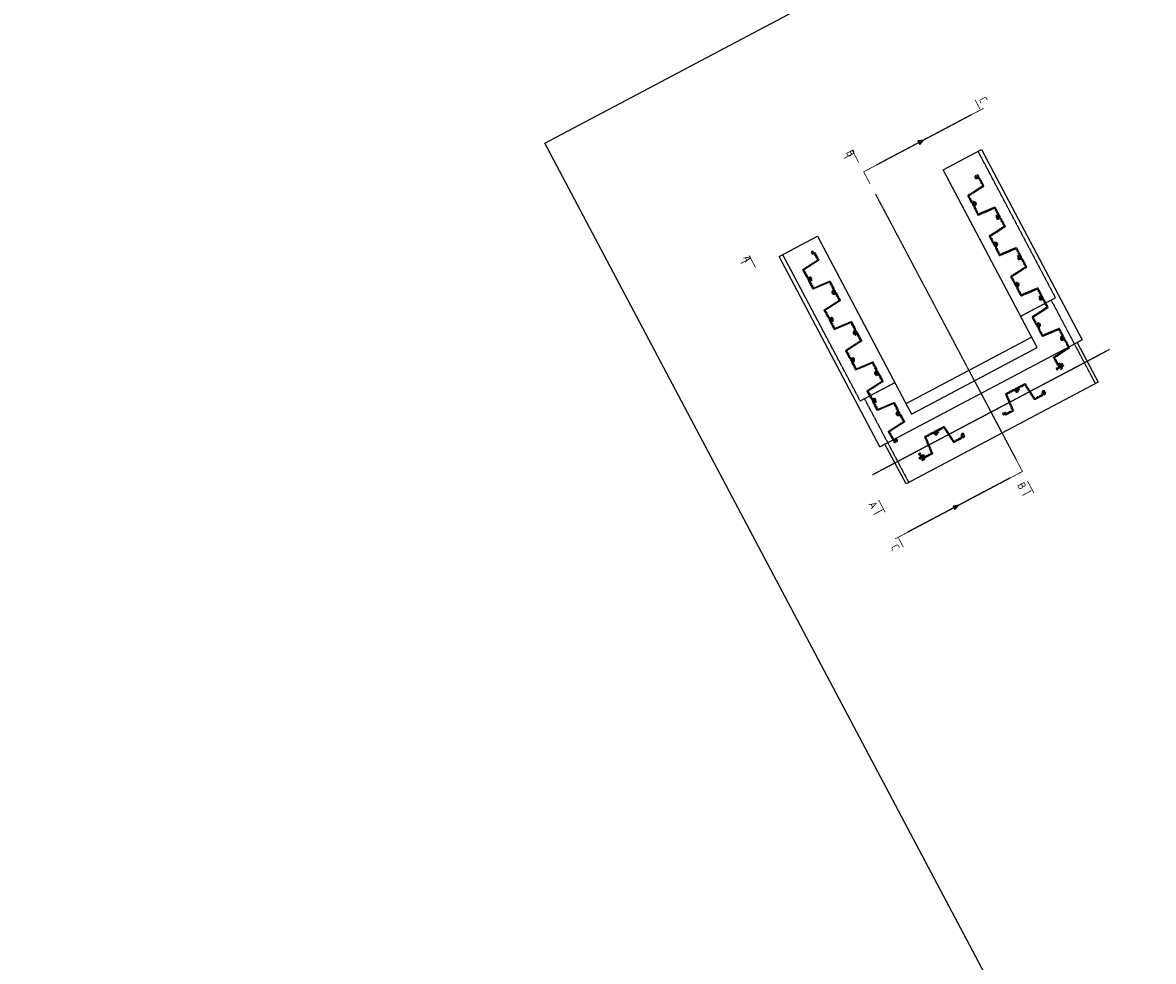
# Model space of a CAD drawing. Header units: millimetres. Extents: x -719417711 to 8331457056, y 1358857702 to 5726797456.
# Tile 56 of 71: x 7530333525 to 7530347854, y 5726647628 to 5726659532. Entities that reach past the tile are written whole.
import ezdxf

# ---------------------------------------------------------------- set-up
doc = ezdxf.new("R2010")
doc.units = ezdxf.units.MM
for name, pattern in [('mp3', [6.25, 4.75, -1.5]), ('mp3a', [3.125, 2.25, -0.875]), ('mp7a', [6.875, 4.75, -0.875, 0.375, -0.875])]:
    doc.linetypes.add(name, pattern=pattern)
for name, color, linetype in [('0 wymiar', 32, 'Continuous'), ('1 cienka', 4, 'Continuous'), ('2 osie 05', 4, 'mp7a'), ('3 przerywana 02', 6, 'mp3'), ('3 przerywana 05', 6, 'mp3a'), ('4 średnia', 3, 'Continuous'), ('9 kreskowanie', 8, 'Continuous')]:
    doc.layers.add(name, color=color, linetype=linetype)
doc.layers.add('6 pomoc 01', color=1, linetype='Continuous', plot=False)
doc.layers.add('7 view', color=1, linetype='Continuous', plot=False)
doc.styles.add('M 1_100', font='geniso.shx', dxfattribs={"height": 250})
doc.styles.add('Sr 1_100', font='geniso.shx', dxfattribs={"height": 500})

# ---------------------------------------------------------------- blocks, each defined once
blk = doc.blocks.new('OG-3.4')
at = {"layer": '4 średnia', "insert": (-1913.05, 762.314), "char_height": 250, "attachment_point": 1, "style": 'M 1_100'}
blk.add_mtext_dynamic_manual_height_columns('\\pi1452.3;{\\LOG-3.4 \\P\\pi796.13;}(107,20 m n.p.m.)', width=3854.57291, gutter_width=1250, heights=[0], dxfattribs=at)
blk = doc.blocks.new('OG-3.5b')
at = {"layer": '4 średnia', "insert": (-1913.05, 762.314), "char_height": 250, "attachment_point": 1, "style": 'M 1_100'}
blk.add_mtext_dynamic_manual_height_columns('\\pi1372.8;{\\LOG-3.5b \\P\\pi796.13;}(107,00 m n.p.m.)', width=3854.57291, gutter_width=1250, heights=[0], dxfattribs=at)
blk = doc.blocks.new('OG-3.5a')
at = {"layer": '4 średnia', "insert": (-1913.05, 762.314), "char_height": 250, "attachment_point": 1, "style": 'M 1_100'}
blk.add_mtext_dynamic_manual_height_columns('\\pi1372.8;{\\LOG-3.5a \\P\\pi796.13;}(107,30 m n.p.m.)', width=3854.57291, gutter_width=1250, heights=[0], dxfattribs=at)
blk = doc.blocks.new('A$C67C76F72')
at = {"linetype": 'ByBlock'}
blk.add_lwpolyline([(7, -57), (15, -57, 0.955033), (16, -48), (12, -48, -0.326454), (11, -46), (11, -5, -0.394812), (12, -4), (26, -4, -0.302776), (27, -4), (26, -12, 0.134248), (26, -13, 0.201466), (26, -13, 0.112644), (26, -13, -0.000989), (27, -13), (33, -12, 0.229368), (34, -12), (34, 0), (34, 12, 0.229368), (33, 12), (27, 13, -0.000989), (26, 13, 0.112644), (26, 13, 0.201466), (26, 13, 0.134248), (26, 11), (27, 4, -0.302776), (26, 3), (12, 3, -0.394812), (11, 5), (14, 36), (14, 39, 0.414214), (12, 40), (1, 40, 0.414214), (1, 39), (1, 34, 0.223033), (1, 33, 0.175013), (3, 33, -0.100944), (7, 34, -0.381837), (8, 33, -0.027955), (8, 32, -0.05302), (6, 21), (-17, 21, -0.348414), (-17, 22), (-18, 33, -0.376704), (-18, 34, -0.073947), (-17, 34, -0.038016), (-14, 33, 0.131421), (-12, 33, 0.377231), (-12, 34), (-12, 39, 0.302776), (-12, 40), (-23, 40, 0.166667), (-24, 39), (-24, 37), (-22, 21, -0.256842), (-23, 17, 0.099871), (-27, 10), (-27, 8, 0.35843), (-25, 6), (-18, 6, 0.297635), (-17, 8, -0.264227), (-14, 13, -0.276596), (-4, 13, -0.26364), (0, 6), (0, -6, -0.217098), (-5, -14, -0.256723), (-11, -14, -0.081018), (-15, -11, -0.205831), (-17, -8, 0.382065), (-19, -6), (-25, -6, 0.487204), (-26, -12, 0.376288), (-3, -23, -0.190051), (0, -23, -0.325184), (2, -25), (2, -46, -0.326454), (1, -48), (-3, -48, 0.955033), (-2, -57), (6, -57)], format="xyb", dxfattribs=at)
blk = doc.blocks.new('A$C4C506A5B')
at = {"elevation": 0}
for points in [[(-2702, 1232, -0.33472), (-2677, 1252), (-2671, 1252, -0.413817), (-2669, 1250), (-2669, 1249, 0.414214), (-2667, 1247), (-2659, 1247, 0.414214), (-2657, 1249), (-2657, 1250, -0.413817), (-2655, 1252), (-2629, 1252, -0.413817), (-2627, 1250), (-2627, 1249, 0.414214), (-2625, 1247), (-2617, 1247, 0.414214), (-2615, 1249), (-2615, 1250, -0.413817), (-2613, 1252), (-2589, 1252, -0.388899), (-2585, 1248), (-2566, 1027, 0.388899), (-2562, 1023), (-2456, 1023, 0.414214), (-2452, 1027), (-2452, 1034), (-2452, 1041, -0.414214), (-2450, 1043), (-2438, 1043, -0.414214), (-2437, 1042), (-2437, 1042), (-2437, 1039, 0.255924), (-2436, 1038, 0.292221), (-2427, 1038, 0.255924), (-2426, 1039), (-2426, 1058, 0.255924), (-2427, 1059, 0.292221), (-2436, 1059, 0.255924), (-2437, 1058), (-2437, 1055), (-2437, 1055, -0.414214), (-2438, 1054), (-2450, 1054, -0.414214), (-2452, 1056), (-2452, 1059, 0.414214), (-2454, 1061), (-2461, 1061, 0.414214), (-2463, 1059), (-2463, 1054), (-2463, 1036, -0.414214), (-2465, 1034), (-2482, 1034, -0.414214), (-2484, 1036), (-2484, 1037, 0.414214), (-2486, 1039), (-2494, 1039, 0.414214), (-2496, 1037), (-2496, 1036, -0.414214), (-2498, 1034), (-2513, 1034, -0.414214), (-2515, 1036), (-2515, 1037, 0.414214), (-2517, 1039), (-2525, 1039, 0.414214), (-2527, 1037), (-2527, 1036, -0.414214), (-2529, 1034), (-2552, 1034, -0.388899), (-2556, 1038), (-2575, 1259, 0.388899), (-2579, 1263), (-2677, 1263, 0.173916), (-2701, 1254, -0.453396), (-2705, 1254, 0.658512), (-2741, 1248, 0.483077), (-2738, 1244), (-2732, 1244, 0.338563), (-2730, 1246, -0.875564), (-2713, 1243), (-2713, 1231, -0.875564), (-2730, 1229, 0.338563), (-2732, 1231), (-2738, 1231, 0.483077), (-2741, 1227, 0.88603), (-2702, 1231)], [(-2411, 1055, 0.88603), (-2450, 1059, 0.483077), (-2447, 1055), (-2441, 1055, 0.338563), (-2439, 1057, -0.875564), (-2422, 1054), (-2422, 1042, -0.875564), (-2439, 1040, 0.338563), (-2441, 1042), (-2447, 1042, 0.483077), (-2450, 1038, 0.658512), (-2415, 1032, -0.453396), (-2410, 1032, 0.173916), (-2386, 1023), (-2288, 1023, 0.388899), (-2284, 1027), (-2265, 1248, -0.388899), (-2261, 1252), (-2238, 1252, -0.414214), (-2236, 1250), (-2236, 1249, 0.414214), (-2234, 1247), (-2226, 1247, 0.414214), (-2224, 1249), (-2224, 1250, -0.414214), (-2222, 1252), (-2207, 1252, -0.414214), (-2205, 1250), (-2205, 1249, 0.414214), (-2203, 1247), (-2195, 1247, 0.414214), (-2193, 1249), (-2193, 1250, -0.414214), (-2191, 1252), (-2174, 1252, -0.414214), (-2172, 1250), (-2172, 1232), (-2172, 1226, 0.414214), (-2170, 1224), (-2163, 1224, 0.414214), (-2161, 1226), (-2161, 1230, -0.414214), (-2159, 1232), (-2147, 1232, -0.414214), (-2146, 1231), (-2146, 1231), (-2146, 1228, 0.255924), (-2145, 1227, 0.292221), (-2136, 1227, 0.255924), (-2135, 1228), (-2135, 1247, 0.255924), (-2136, 1248, 0.292221), (-2145, 1248, 0.255924), (-2146, 1247), (-2146, 1244), (-2146, 1244, -0.414214), (-2147, 1243), (-2159, 1243, -0.414214), (-2161, 1245), (-2161, 1252), (-2161, 1259, 0.414214), (-2165, 1263), (-2271, 1263, 0.388899), (-2275, 1259), (-2295, 1038, -0.388899), (-2299, 1034), (-2323, 1034, -0.413817), (-2325, 1036), (-2325, 1037, 0.414214), (-2327, 1039), (-2335, 1039, 0.414214), (-2337, 1037), (-2337, 1036, -0.413817), (-2338, 1034), (-2365, 1034, -0.413817), (-2367, 1036), (-2367, 1037, 0.414214), (-2369, 1039), (-2377, 1039, 0.414214), (-2379, 1037), (-2379, 1036, -0.413817), (-2380, 1034), (-2386, 1034, -0.33472), (-2411, 1054)], [(-2121, 1232, -0.33472), (-2096, 1252), (-2090, 1252, -0.413817), (-2089, 1250), (-2089, 1249, 0.414214), (-2087, 1247), (-2079, 1247, 0.414214), (-2077, 1249), (-2077, 1250, -0.413817), (-2075, 1252), (-2048, 1252, -0.413817), (-2047, 1250), (-2047, 1249, 0.414214), (-2045, 1247), (-2037, 1247, 0.414214), (-2035, 1249), (-2035, 1250, -0.413817), (-2033, 1252), (-2009, 1252, -0.388899), (-2005, 1248), (-1985, 1027, 0.388899), (-1981, 1023), (-1875, 1023, 0.414214), (-1871, 1027), (-1871, 1034), (-1871, 1041, -0.414214), (-1869, 1043), (-1857, 1043, -0.414214), (-1856, 1042), (-1856, 1042), (-1856, 1039, 0.255924), (-1855, 1038, 0.292221), (-1846, 1038, 0.255924), (-1845, 1039), (-1845, 1058, 0.255924), (-1846, 1059, 0.292221), (-1855, 1059, 0.255924), (-1856, 1058), (-1856, 1055), (-1856, 1055, -0.414214), (-1857, 1054), (-1869, 1054, -0.414214), (-1871, 1056), (-1871, 1059, 0.414214), (-1873, 1061), (-1880, 1061, 0.414214), (-1882, 1059), (-1882, 1054), (-1882, 1036, -0.414214), (-1884, 1034), (-1901, 1034, -0.414214), (-1903, 1036), (-1903, 1037, 0.414214), (-1905, 1039), (-1913, 1039, 0.414214), (-1915, 1037), (-1915, 1036, -0.414214), (-1917, 1034), (-1932, 1034, -0.414214), (-1934, 1036), (-1934, 1037, 0.414214), (-1936, 1039), (-1944, 1039, 0.414214), (-1946, 1037), (-1946, 1036, -0.414214), (-1948, 1034), (-1971, 1034, -0.388899), (-1975, 1038), (-1994, 1259, 0.388899), (-1998, 1263), (-2096, 1263, 0.173916), (-2120, 1254, -0.453396), (-2125, 1254, 0.658512), (-2160, 1248, 0.483077), (-2157, 1244), (-2151, 1244, 0.338563), (-2149, 1246, -0.875564), (-2132, 1243), (-2132, 1231, -0.875564), (-2149, 1229, 0.338563), (-2151, 1231), (-2157, 1231, 0.483077), (-2160, 1227, 0.88603), (-2121, 1231)], [(-1831, 1055, 0.88603), (-1869, 1059, 0.483077), (-1866, 1055), (-1861, 1055, 0.338563), (-1859, 1057, -0.875564), (-1842, 1054), (-1842, 1042, -0.875564), (-1859, 1040, 0.338563), (-1861, 1042), (-1866, 1042, 0.483077), (-1869, 1038, 0.658512), (-1834, 1032, -0.453396), (-1830, 1032, 0.173916), (-1806, 1023), (-1708, 1023, 0.388899), (-1704, 1027), (-1685, 1248, -0.388899), (-1681, 1252), (-1658, 1252, -0.414214), (-1656, 1250), (-1656, 1249, 0.414214), (-1654, 1247), (-1646, 1247, 0.414214), (-1644, 1249), (-1644, 1250, -0.414214), (-1642, 1252), (-1627, 1252, -0.414214), (-1625, 1250), (-1625, 1249, 0.414214), (-1623, 1247), (-1615, 1247, 0.414214), (-1613, 1249), (-1613, 1250, -0.414214), (-1611, 1252), (-1594, 1252, -0.414214), (-1592, 1250), (-1592, 1232), (-1592, 1226, 0.414214), (-1590, 1224), (-1583, 1224, 0.414214), (-1581, 1226), (-1581, 1230, -0.414214), (-1579, 1232), (-1567, 1232, -0.414214), (-1566, 1231), (-1566, 1231), (-1566, 1228, 0.255924), (-1565, 1227, 0.292221), (-1556, 1227, 0.255924), (-1555, 1228), (-1555, 1247, 0.255924), (-1556, 1248, 0.292221), (-1565, 1248, 0.255924), (-1566, 1247), (-1566, 1244), (-1566, 1244, -0.414214), (-1567, 1243), (-1579, 1243, -0.414214), (-1581, 1245), (-1581, 1252), (-1581, 1259, 0.414214), (-1585, 1263), (-1691, 1263, 0.388899), (-1695, 1259), (-1714, 1038, -0.388899), (-1718, 1034), (-1742, 1034, -0.413817), (-1744, 1036), (-1744, 1037, 0.414214), (-1746, 1039), (-1754, 1039, 0.414214), (-1756, 1037), (-1756, 1036, -0.413817), (-1758, 1034), (-1784, 1034, -0.413817), (-1786, 1036), (-1786, 1037, 0.414214), (-1788, 1039), (-1796, 1039, 0.414214), (-1798, 1037), (-1798, 1036, -0.413817), (-1800, 1034), (-1805, 1034, -0.33472), (-1831, 1054)], [(-1541, 1232, -0.33472), (-1515, 1252), (-1510, 1252, -0.413817), (-1508, 1250), (-1508, 1249, 0.414214), (-1506, 1247), (-1498, 1247, 0.414214), (-1496, 1249), (-1496, 1250, -0.413817), (-1494, 1252), (-1468, 1252, -0.413817), (-1466, 1250), (-1466, 1249, 0.414214), (-1464, 1247), (-1456, 1247, 0.414214), (-1454, 1249), (-1454, 1250, -0.413817), (-1452, 1252), (-1428, 1252, -0.388899), (-1424, 1248), (-1405, 1027, 0.388899), (-1401, 1023), (-1295, 1023, 0.414214), (-1291, 1027), (-1291, 1034), (-1291, 1041, -0.414214), (-1289, 1043), (-1277, 1043, -0.414214), (-1276, 1042), (-1276, 1042), (-1276, 1039, 0.255924), (-1275, 1038, 0.292221), (-1266, 1038, 0.255924), (-1265, 1039), (-1265, 1058, 0.255924), (-1266, 1059, 0.292221), (-1275, 1059, 0.255924), (-1276, 1058), (-1276, 1055), (-1276, 1055, -0.414214), (-1277, 1054), (-1289, 1054, -0.414214), (-1291, 1056), (-1291, 1059, 0.414214), (-1293, 1061), (-1300, 1061, 0.414214), (-1302, 1059), (-1302, 1054), (-1302, 1036, -0.414214), (-1304, 1034), (-1321, 1034, -0.414214), (-1323, 1036), (-1323, 1037, 0.414214), (-1325, 1039), (-1333, 1039, 0.414214), (-1335, 1037), (-1335, 1036, -0.414214), (-1337, 1034), (-1352, 1034, -0.414214), (-1354, 1036), (-1354, 1037, 0.414214), (-1356, 1039), (-1364, 1039, 0.414214), (-1366, 1037), (-1366, 1036, -0.414214), (-1368, 1034), (-1391, 1034, -0.388899), (-1395, 1038), (-1414, 1259, 0.388899), (-1418, 1263), (-1516, 1263, 0.173916), (-1540, 1254, -0.453396), (-1544, 1254, 0.658512), (-1579, 1248, 0.483077), (-1576, 1244), (-1571, 1244, 0.338563), (-1569, 1246, -0.875564), (-1552, 1243), (-1552, 1231, -0.875564), (-1569, 1229, 0.338563), (-1571, 1231), (-1576, 1231, 0.483077), (-1579, 1227, 0.88603), (-1541, 1231)], [(-1251, 1055, 0.88603), (-1290, 1059, 0.483077), (-1287, 1055), (-1281, 1055, 0.338563), (-1279, 1057, -0.875564), (-1262, 1054), (-1262, 1042, -0.875564), (-1279, 1040, 0.338563), (-1281, 1042), (-1287, 1042, 0.483077), (-1290, 1038, 0.658512), (-1255, 1032, -0.453396), (-1250, 1032, 0.173916), (-1226, 1023), (-1128, 1023, 0.388899), (-1124, 1027), (-1105, 1248, -0.388899), (-1101, 1252), (-1078, 1252, -0.414214), (-1076, 1250), (-1076, 1249, 0.414214), (-1074, 1247), (-1066, 1247, 0.414214), (-1064, 1249), (-1064, 1250, -0.414214), (-1062, 1252), (-1047, 1252, -0.414214), (-1045, 1250), (-1045, 1249, 0.414214), (-1043, 1247), (-1035, 1247, 0.414214), (-1033, 1249), (-1033, 1250, -0.414214), (-1031, 1252), (-1014, 1252, -0.414214), (-1012, 1250), (-1012, 1232), (-1012, 1226, 0.414214), (-1010, 1224), (-1003, 1224, 0.414214), (-1001, 1226), (-1001, 1230, -0.414214), (-999, 1232), (-987, 1232, -0.414214), (-986, 1231), (-986, 1231), (-986, 1228, 0.255924), (-985, 1227, 0.292221), (-976, 1227, 0.255924), (-975, 1228), (-975, 1247, 0.255924), (-976, 1248, 0.292221), (-985, 1248, 0.255924), (-986, 1247), (-986, 1244), (-986, 1244, -0.414214), (-987, 1243), (-999, 1243, -0.414214), (-1001, 1245), (-1001, 1252), (-1001, 1259, 0.414214), (-1005, 1263), (-1111, 1263, 0.388899), (-1115, 1259), (-1135, 1038, -0.388899), (-1139, 1034), (-1163, 1034, -0.413817), (-1165, 1036), (-1165, 1037, 0.414214), (-1167, 1039), (-1175, 1039, 0.414214), (-1177, 1037), (-1177, 1036, -0.413817), (-1179, 1034), (-1205, 1034, -0.413817), (-1207, 1036), (-1207, 1037, 0.414214), (-1209, 1039), (-1217, 1039, 0.414214), (-1219, 1037), (-1219, 1036, -0.413817), (-1221, 1034), (-1226, 1034, -0.33472), (-1251, 1054)], [(-961, 1232, -0.33472), (-936, 1252), (-931, 1252, -0.413817), (-929, 1250), (-929, 1249, 0.414214), (-927, 1247), (-919, 1247, 0.414214), (-917, 1249), (-917, 1250, -0.413817), (-915, 1252), (-889, 1252, -0.413817), (-887, 1250), (-887, 1249, 0.414214), (-885, 1247), (-877, 1247, 0.414214), (-875, 1249), (-875, 1250, -0.413817), (-873, 1252), (-849, 1252, -0.388899), (-845, 1248), (-825, 1027, 0.388899), (-821, 1023), (-715, 1023, 0.414214), (-711, 1027), (-711, 1034), (-711, 1041, -0.414214), (-709, 1043), (-697, 1043, -0.414214), (-696, 1042), (-696, 1042), (-696, 1039, 0.255924), (-695, 1038, 0.292221), (-686, 1038, 0.255924), (-685, 1039), (-685, 1058, 0.255924), (-686, 1059, 0.292221), (-695, 1059, 0.255924), (-696, 1058), (-696, 1055), (-696, 1055, -0.414214), (-697, 1054), (-709, 1054, -0.414214), (-711, 1056), (-711, 1059, 0.414214), (-713, 1061), (-720, 1061, 0.414214), (-722, 1059), (-722, 1054), (-722, 1036, -0.414214), (-724, 1034), (-741, 1034, -0.414214), (-743, 1036), (-743, 1037, 0.414214), (-745, 1039), (-753, 1039, 0.414214), (-755, 1037), (-755, 1036, -0.414214), (-757, 1034), (-772, 1034, -0.414214), (-774, 1036), (-774, 1037, 0.414214), (-776, 1039), (-784, 1039, 0.414214), (-786, 1037), (-786, 1036, -0.414214), (-788, 1034), (-811, 1034, -0.388899), (-815, 1038), (-834, 1259, 0.388899), (-838, 1263), (-936, 1263, 0.173916), (-960, 1254, -0.453396), (-965, 1254, 0.658512), (-1000, 1248, 0.483077), (-997, 1244), (-991, 1244, 0.338563), (-989, 1246, -0.875564), (-972, 1243), (-972, 1231, -0.875564), (-989, 1229, 0.338563), (-991, 1231), (-997, 1231, 0.483077), (-1000, 1227, 0.88603), (-961, 1231)], [(-672, 1055, 0.88603), (-710, 1059, 0.483077), (-707, 1055), (-701, 1055, 0.338563), (-699, 1057, -0.875564), (-683, 1054), (-683, 1042, -0.875564), (-699, 1040, 0.338563), (-701, 1042), (-707, 1042, 0.483077), (-710, 1038, 0.658512), (-675, 1032, -0.453396), (-670, 1032, 0.173916), (-646, 1023), (-549, 1023, 0.388899), (-545, 1027), (-525, 1248, -0.388899), (-521, 1252), (-498, 1252, -0.414214), (-496, 1250), (-496, 1249, 0.414214), (-494, 1247), (-486, 1247, 0.414214), (-484, 1249), (-484, 1250, -0.414214), (-482, 1252), (-467, 1252, -0.414214), (-465, 1250), (-465, 1249, 0.414214), (-463, 1247), (-455, 1247, 0.414214), (-453, 1249), (-453, 1250, -0.414214), (-451, 1252), (-435, 1252, -0.414214), (-433, 1250), (-433, 1232), (-433, 1226, 0.414214), (-431, 1224), (-424, 1224, 0.414214), (-422, 1226), (-422, 1230, -0.414214), (-420, 1232), (-408, 1232, -0.414214), (-407, 1231), (-407, 1231), (-407, 1228, 0.255924), (-406, 1227, 0.292221), (-396, 1227, 0.255924), (-396, 1228), (-396, 1247, 0.255924), (-396, 1248, 0.292221), (-406, 1248, 0.255924), (-407, 1247), (-407, 1244), (-407, 1244, -0.414214), (-408, 1243), (-420, 1243, -0.414214), (-422, 1245), (-422, 1252), (-422, 1259, 0.414214), (-426, 1263), (-531, 1263, 0.388899), (-535, 1259), (-555, 1038, -0.388899), (-559, 1034), (-583, 1034, -0.413817), (-585, 1036), (-585, 1037, 0.414214), (-587, 1039), (-595, 1039, 0.414214), (-597, 1037), (-597, 1036, -0.413817), (-599, 1034), (-625, 1034, -0.413817), (-627, 1036), (-627, 1037, 0.414214), (-629, 1039), (-637, 1039, 0.414214), (-639, 1037), (-639, 1036, -0.413817), (-641, 1034), (-646, 1034, -0.33472), (-671, 1054)], [(-381, 1232, -0.33472), (-356, 1252), (-351, 1252, -0.413817), (-349, 1250), (-349, 1249, 0.414214), (-347, 1247), (-339, 1247, 0.414214), (-337, 1249), (-337, 1250, -0.413817), (-335, 1252), (-309, 1252, -0.413817), (-307, 1250), (-307, 1249, 0.414214), (-305, 1247), (-297, 1247, 0.414214), (-295, 1249), (-295, 1250, -0.413817), (-293, 1252), (-269, 1252, -0.388899), (-265, 1248), (-245, 1027, 0.388899), (-241, 1023), (-136, 1023, 0.414214), (-132, 1027), (-132, 1034), (-132, 1041, -0.414214), (-130, 1043), (-118, 1043, -0.414214), (-117, 1042), (-117, 1042), (-117, 1039, 0.255924), (-116, 1038, 0.292221), (-106, 1038, 0.255924), (-106, 1039), (-106, 1058, 0.255924), (-106, 1059, 0.292221), (-116, 1059, 0.255924), (-117, 1058), (-117, 1055), (-117, 1055, -0.414214), (-118, 1054), (-130, 1054, -0.414214), (-132, 1056), (-132, 1059, 0.414214), (-134, 1061), (-141, 1061, 0.414214), (-143, 1059), (-143, 1054), (-143, 1036, -0.414214), (-145, 1034), (-161, 1034, -0.414214), (-163, 1036), (-163, 1037, 0.414214), (-165, 1039), (-173, 1039, 0.414214), (-175, 1037), (-175, 1036, -0.414214), (-177, 1034), (-192, 1034, -0.414214), (-194, 1036), (-194, 1037, 0.414214), (-196, 1039), (-204, 1039, 0.414214), (-206, 1037), (-206, 1036, -0.414214), (-208, 1034), (-231, 1034, -0.388899), (-235, 1038), (-255, 1259, 0.388899), (-259, 1263), (-356, 1263, 0.173916), (-380, 1254, -0.453396), (-385, 1254, 0.658512), (-420, 1248, 0.483077), (-417, 1244), (-411, 1244, 0.338563), (-409, 1246, -0.875564), (-393, 1243), (-393, 1231, -0.875564), (-409, 1229, 0.338563), (-411, 1231), (-417, 1231, 0.483077), (-420, 1227, 0.88603), (-382, 1231)]]:
    blk.add_lwpolyline(points, format="xyb", close=True, dxfattribs=at)
for points in [[(88, 688, -0.88603), (84, 726, -0.483077), (88, 723), (88, 717, -0.338563), (86, 715, 0.875564), (89, 699), (101, 699, 0.875564), (103, 715, -0.338563), (101, 717), (101, 723, -0.483077), (105, 726, -0.658512), (111, 691, 0.453396), (111, 686, -0.173916), (120, 662), (120, 565, -0.388899), (116, 561), (-105, 541, 0.388899), (-109, 537), (-109, 514, 0.414214), (-107, 512), (-106, 512, -0.414214), (-104, 510), (-104, 502, -0.414214), (-106, 500), (-107, 500, 0.414214), (-109, 498), (-109, 483, 0.414214), (-107, 481), (-106, 481, -0.414214), (-104, 479), (-104, 471, -0.414214), (-106, 469), (-107, 469, 0.414214), (-109, 467), (-109, 451, 0.414214), (-107, 449), (-89, 449), (-84, 449, -0.414214), (-82, 447), (-82, 440, -0.414214), (-84, 438), (-87, 438, 0.414214), (-89, 436), (-89, 424, 0.414214), (-88, 423), (-88, 423), (-85, 423, -0.255924), (-84, 422, -0.292221), (-84, 413, -0.255924), (-85, 412), (-104, 412, -0.255924), (-105, 413, -0.292221), (-105, 422, -0.255924), (-104, 423), (-101, 423), (-101, 423, 0.414214), (-100, 424), (-100, 436, 0.414214), (-102, 438), (-109, 438), (-116, 438, -0.414214), (-120, 442), (-120, 547, -0.388899), (-116, 551), (105, 571, 0.388899), (109, 575), (109, 599, 0.413817), (107, 601), (106, 601, -0.414214), (104, 603), (104, 611, -0.414214), (106, 613), (107, 613, 0.413817), (109, 615), (109, 641, 0.413817), (107, 643), (106, 643, -0.414214), (104, 645), (104, 653, -0.414214), (106, 655), (107, 655, 0.413817), (109, 657), (109, 662, 0.33472), (89, 688)], [(-89, 398, 0.33472), (-109, 372), (-109, 367, 0.413817), (-107, 365), (-106, 365, -0.414214), (-104, 363), (-104, 355, -0.414214), (-106, 353), (-107, 353, 0.413817), (-109, 351), (-109, 325, 0.413817), (-107, 323), (-106, 323, -0.414214), (-104, 321), (-104, 313, -0.414214), (-106, 311), (-107, 311, 0.413817), (-109, 309), (-109, 285, 0.388899), (-105, 281), (116, 261, -0.388899), (120, 257), (120, 152, -0.414214), (116, 148), (109, 148), (102, 148, 0.414214), (100, 146), (100, 134, 0.414214), (101, 133), (101, 133), (104, 133, -0.255924), (105, 132, -0.292221), (105, 123, -0.255924), (104, 122), (85, 122, -0.255924), (84, 123, -0.292221), (84, 132, -0.255924), (85, 133), (88, 133), (88, 133, 0.414214), (89, 134), (89, 146, 0.414214), (87, 148), (84, 148, -0.414214), (82, 150), (82, 157, -0.414214), (84, 159), (89, 159), (107, 159, 0.414214), (109, 161), (109, 177, 0.414214), (107, 179), (106, 179, -0.414214), (104, 181), (104, 189, -0.414214), (106, 191), (107, 191, 0.414214), (109, 193), (109, 208, 0.414214), (107, 210), (106, 210, -0.414214), (104, 212), (104, 220, -0.414214), (106, 222), (107, 222, 0.414214), (109, 224), (109, 247, 0.388899), (105, 251), (-116, 271, -0.388899), (-120, 275), (-120, 372, -0.173916), (-111, 396, 0.453396), (-111, 401, -0.658512), (-105, 436, -0.483077), (-101, 433), (-101, 427, -0.338563), (-103, 425, 0.875564), (-101, 409), (-89, 409, 0.875564), (-86, 425, -0.338563), (-88, 427), (-88, 433, -0.483077), (-84, 436, -0.88603), (-88, 398)], [(88, -472, -0.88603), (84, -434, -0.483077), (88, -437), (88, -443, -0.338563), (86, -445, 0.875564), (89, -461), (101, -461, 0.875564), (103, -445, -0.338563), (101, -443), (101, -437, -0.483077), (105, -434, -0.658512), (111, -469, 0.453396), (111, -474, -0.173916), (120, -498), (120, -595, -0.388899), (116, -599), (-105, -619, 0.388899), (-109, -623), (-109, -646, 0.414214), (-107, -648), (-106, -648, -0.414214), (-104, -650), (-104, -658, -0.414214), (-106, -660), (-107, -660, 0.414214), (-109, -662), (-109, -677, 0.414214), (-107, -679), (-106, -679, -0.414214), (-104, -681), (-104, -689, -0.414214), (-106, -691), (-107, -691, 0.414214), (-109, -693), (-109, -709, 0.414214), (-107, -711), (-89, -711), (-84, -711, -0.414214), (-82, -713), (-82, -720, -0.414214), (-84, -722), (-87, -722, 0.414214), (-89, -724), (-89, -736, 0.414214), (-88, -737), (-88, -737), (-85, -737, -0.255924), (-84, -738, -0.292221), (-84, -747, -0.255924), (-85, -748), (-104, -748, -0.255924), (-105, -747, -0.292221), (-105, -738, -0.255924), (-104, -737), (-101, -737), (-101, -737, 0.414214), (-100, -736), (-100, -724, 0.414214), (-102, -722), (-109, -722), (-116, -722, -0.414214), (-120, -718), (-120, -613, -0.388899), (-116, -609), (105, -589, 0.388899), (109, -585), (109, -561, 0.413817), (107, -559), (106, -559, -0.414214), (104, -557), (104, -549, -0.414214), (106, -547), (107, -547, 0.413817), (109, -545), (109, -519, 0.413817), (107, -517), (106, -517, -0.414214), (104, -515), (104, -507, -0.414214), (106, -505), (107, -505, 0.413817), (109, -503), (109, -498, 0.33472), (89, -472)], [(-89, -762, 0.33472), (-109, -788), (-109, -793, 0.413817), (-107, -795), (-106, -795, -0.414214), (-104, -797), (-104, -805, -0.414214), (-106, -807), (-107, -807, 0.413817), (-109, -809), (-109, -835, 0.413817), (-107, -837), (-106, -837, -0.414214), (-104, -839), (-104, -847, -0.414214), (-106, -849), (-107, -849, 0.413817), (-109, -851), (-109, -875, 0.388899), (-105, -879), (116, -899, -0.388899), (120, -903), (120, -1008, -0.414214), (116, -1012), (109, -1012), (102, -1012, 0.414214), (100, -1014), (100, -1026, 0.414214), (101, -1027), (101, -1027), (104, -1027, -0.255924), (105, -1028, -0.292221), (105, -1037, -0.255924), (104, -1038), (85, -1038, -0.255924), (84, -1037, -0.292221), (84, -1028, -0.255924), (85, -1027), (88, -1027), (88, -1027, 0.414214), (89, -1026), (89, -1014, 0.414214), (87, -1012), (84, -1012, -0.414214), (82, -1010), (82, -1003, -0.414214), (84, -1001), (89, -1001), (107, -1001, 0.414214), (109, -999), (109, -983, 0.414214), (107, -981), (106, -981, -0.414214), (104, -979), (104, -971, -0.414214), (106, -969), (107, -969, 0.414214), (109, -967), (109, -952, 0.414214), (107, -950), (106, -950, -0.414214), (104, -948), (104, -940, -0.414214), (106, -938), (107, -938, 0.414214), (109, -936), (109, -913, 0.388899), (105, -909), (-116, -889, -0.388899), (-120, -885), (-120, -788, -0.173916), (-111, -764, 0.453396), (-111, -759, -0.658512), (-105, -724, -0.483077), (-101, -727), (-101, -733, -0.338563), (-103, -735, 0.875564), (-101, -751), (-89, -751, 0.875564), (-86, -735, -0.338563), (-88, -733), (-88, -727, -0.483077), (-84, -724, -0.88603), (-88, -762)], [(-2587, -1233, -0.88603), (-2549, -1229, -0.483077), (-2552, -1232), (-2558, -1232, -0.338563), (-2560, -1231, 0.875564), (-2576, -1233), (-2576, -1245, 0.875564), (-2560, -1247, -0.338563), (-2558, -1246), (-2552, -1246, -0.483077), (-2549, -1249, -0.658512), (-2584, -1256, 0.453396), (-2589, -1255, -0.173916), (-2613, -1264), (-2710, -1264, -0.388899), (-2714, -1261), (-2734, -1039, 0.388899), (-2738, -1035), (-2761, -1035, 0.414214), (-2763, -1037), (-2763, -1038, -0.414214), (-2765, -1040), (-2773, -1040, -0.414214), (-2775, -1038), (-2775, -1037, 0.414214), (-2777, -1035), (-2792, -1035, 0.414214), (-2794, -1037), (-2794, -1038, -0.414214), (-2796, -1040), (-2804, -1040, -0.414214), (-2806, -1038), (-2806, -1037, 0.414214), (-2808, -1035), (-2824, -1035, 0.414214), (-2826, -1037), (-2826, -1055), (-2826, -1061, -0.414214), (-2828, -1063), (-2835, -1063, -0.414214), (-2837, -1061), (-2837, -1057, 0.414214), (-2839, -1055), (-2851, -1055, 0.414214), (-2852, -1056), (-2852, -1057), (-2852, -1059, -0.255924), (-2853, -1061, -0.292221), (-2862, -1061, -0.255924), (-2863, -1059), (-2863, -1041, -0.255924), (-2862, -1039, -0.292221), (-2853, -1039, -0.255924), (-2852, -1041), (-2852, -1043), (-2852, -1043, 0.414214), (-2851, -1044), (-2839, -1044, 0.414214), (-2837, -1042), (-2837, -1035), (-2837, -1028, -0.414214), (-2833, -1024), (-2728, -1024, -0.388899), (-2724, -1028), (-2704, -1250, 0.388899), (-2700, -1253), (-2676, -1253, 0.413817), (-2674, -1251), (-2674, -1250, -0.414214), (-2672, -1248), (-2664, -1248, -0.414214), (-2662, -1250), (-2662, -1251, 0.413817), (-2660, -1253), (-2634, -1253, 0.413817), (-2632, -1251), (-2632, -1250, -0.414214), (-2630, -1248), (-2622, -1248, -0.414214), (-2620, -1250), (-2620, -1251, 0.413817), (-2618, -1253), (-2613, -1253, 0.33472), (-2587, -1233)], [(-2298, -1056, 0.33472), (-2323, -1035), (-2329, -1035, 0.413817), (-2331, -1037), (-2331, -1038, -0.414214), (-2333, -1040), (-2341, -1040, -0.414214), (-2343, -1038), (-2343, -1037, 0.413817), (-2345, -1035), (-2371, -1035, 0.413817), (-2373, -1037), (-2373, -1038, -0.414214), (-2375, -1040), (-2383, -1040, -0.414214), (-2385, -1038), (-2385, -1037, 0.413817), (-2387, -1035), (-2411, -1035, 0.388899), (-2415, -1039), (-2434, -1261, -0.388899), (-2438, -1264), (-2544, -1264, -0.414214), (-2548, -1260), (-2548, -1253), (-2548, -1246, 0.414214), (-2550, -1244), (-2562, -1244, 0.414214), (-2563, -1245), (-2563, -1246), (-2563, -1248, -0.255924), (-2564, -1250, -0.292221), (-2573, -1250, -0.255924), (-2574, -1248), (-2574, -1230, -0.255924), (-2573, -1228, -0.292221), (-2564, -1228, -0.255924), (-2563, -1230), (-2563, -1232), (-2563, -1232, 0.414214), (-2562, -1233), (-2550, -1233, 0.414214), (-2548, -1231), (-2548, -1228, -0.414214), (-2546, -1226), (-2539, -1226, -0.414214), (-2537, -1228), (-2537, -1233), (-2537, -1251, 0.414214), (-2535, -1253), (-2518, -1253, 0.414214), (-2516, -1251), (-2516, -1250, -0.414214), (-2514, -1248), (-2506, -1248, -0.414214), (-2504, -1250), (-2504, -1251, 0.414214), (-2502, -1253), (-2487, -1253, 0.414214), (-2485, -1251), (-2485, -1250, -0.414214), (-2483, -1248), (-2475, -1248, -0.414214), (-2473, -1250), (-2473, -1251, 0.414214), (-2471, -1253), (-2448, -1253, 0.388899), (-2444, -1250), (-2425, -1028, -0.388899), (-2421, -1024), (-2323, -1024, -0.173916), (-2299, -1034, 0.453396), (-2295, -1033, -0.658512), (-2259, -1040, -0.483077), (-2262, -1043), (-2268, -1043, -0.338563), (-2270, -1042, 0.875564), (-2287, -1044), (-2287, -1056, 0.875564), (-2270, -1058, -0.338563), (-2268, -1057), (-2262, -1057, -0.483077), (-2259, -1060, -0.88603), (-2298, -1056)], [(-2008, -1233, -0.88603), (-1969, -1229, -0.483077), (-1972, -1232), (-1978, -1232, -0.338563), (-1980, -1231, 0.875564), (-1997, -1233), (-1997, -1245, 0.875564), (-1980, -1247, -0.338563), (-1978, -1246), (-1972, -1246, -0.483077), (-1969, -1249, -0.658512), (-2005, -1256, 0.453396), (-2009, -1255, -0.173916), (-2033, -1264), (-2131, -1264, -0.388899), (-2135, -1261), (-2154, -1039, 0.388899), (-2158, -1035), (-2181, -1035, 0.414214), (-2183, -1037), (-2183, -1038, -0.414214), (-2185, -1040), (-2193, -1040, -0.414214), (-2195, -1038), (-2195, -1037, 0.414214), (-2197, -1035), (-2212, -1035, 0.414214), (-2214, -1037), (-2214, -1038, -0.414214), (-2216, -1040), (-2224, -1040, -0.414214), (-2226, -1038), (-2226, -1037, 0.414214), (-2228, -1035), (-2245, -1035, 0.414214), (-2247, -1037), (-2247, -1055), (-2247, -1061, -0.414214), (-2249, -1063), (-2256, -1063, -0.414214), (-2258, -1061), (-2258, -1057, 0.414214), (-2260, -1055), (-2272, -1055, 0.414214), (-2273, -1056), (-2273, -1057), (-2273, -1059, -0.255924), (-2274, -1061, -0.292221), (-2283, -1061, -0.255924), (-2284, -1059), (-2284, -1041, -0.255924), (-2283, -1039, -0.292221), (-2274, -1039, -0.255924), (-2273, -1041), (-2273, -1043), (-2273, -1043, 0.414214), (-2272, -1044), (-2260, -1044, 0.414214), (-2258, -1042), (-2258, -1035), (-2258, -1028, -0.414214), (-2254, -1024), (-2148, -1024, -0.388899), (-2144, -1028), (-2125, -1250, 0.388899), (-2121, -1253), (-2097, -1253, 0.413817), (-2095, -1251), (-2095, -1250, -0.414214), (-2093, -1248), (-2085, -1248, -0.414214), (-2083, -1250), (-2083, -1251, 0.413817), (-2081, -1253), (-2055, -1253, 0.413817), (-2053, -1251), (-2053, -1250, -0.414214), (-2051, -1248), (-2043, -1248, -0.414214), (-2041, -1250), (-2041, -1251, 0.413817), (-2039, -1253), (-2033, -1253, 0.33472), (-2008, -1233)], [(-1718, -1056, 0.33472), (-1744, -1035), (-1749, -1035, 0.413817), (-1751, -1037), (-1751, -1038, -0.414214), (-1753, -1040), (-1761, -1040, -0.414214), (-1763, -1038), (-1763, -1037, 0.413817), (-1765, -1035), (-1791, -1035, 0.413817), (-1793, -1037), (-1793, -1038, -0.414214), (-1795, -1040), (-1803, -1040, -0.414214), (-1805, -1038), (-1805, -1037, 0.413817), (-1807, -1035), (-1831, -1035, 0.388899), (-1835, -1039), (-1854, -1261, -0.388899), (-1858, -1264), (-1964, -1264, -0.414214), (-1968, -1260), (-1968, -1253), (-1968, -1246, 0.414214), (-1970, -1244), (-1982, -1244, 0.414214), (-1983, -1245), (-1983, -1246), (-1983, -1248, -0.255924), (-1984, -1250, -0.292221), (-1993, -1250, -0.255924), (-1994, -1248), (-1994, -1230, -0.255924), (-1993, -1228, -0.292221), (-1984, -1228, -0.255924), (-1983, -1230), (-1983, -1232), (-1983, -1232, 0.414214), (-1982, -1233), (-1970, -1233, 0.414214), (-1968, -1231), (-1968, -1228, -0.414214), (-1966, -1226), (-1959, -1226, -0.414214), (-1957, -1228), (-1957, -1233), (-1957, -1251, 0.414214), (-1955, -1253), (-1939, -1253, 0.414214), (-1937, -1251), (-1937, -1250, -0.414214), (-1935, -1248), (-1927, -1248, -0.414214), (-1925, -1250), (-1925, -1251, 0.414214), (-1923, -1253), (-1908, -1253, 0.414214), (-1906, -1251), (-1906, -1250, -0.414214), (-1904, -1248), (-1896, -1248, -0.414214), (-1894, -1250), (-1894, -1251, 0.414214), (-1892, -1253), (-1869, -1253, 0.388899), (-1865, -1250), (-1845, -1028, -0.388899), (-1841, -1024), (-1744, -1024, -0.173916), (-1720, -1034, 0.453396), (-1715, -1033, -0.658512), (-1680, -1040, -0.483077), (-1683, -1043), (-1689, -1043, -0.338563), (-1691, -1042, 0.875564), (-1707, -1044), (-1707, -1056, 0.875564), (-1691, -1058, -0.338563), (-1689, -1057), (-1683, -1057, -0.483077), (-1680, -1060, -0.88603), (-1718, -1056)], [(-1428, -1233, -0.88603), (-1390, -1229, -0.483077), (-1393, -1232), (-1399, -1232, -0.338563), (-1401, -1231, 0.875564), (-1417, -1233), (-1417, -1245, 0.875564), (-1401, -1247, -0.338563), (-1399, -1246), (-1393, -1246, -0.483077), (-1390, -1249, -0.658512), (-1425, -1256, 0.453396), (-1430, -1255, -0.173916), (-1454, -1264), (-1551, -1264, -0.388899), (-1555, -1261), (-1575, -1039, 0.388899), (-1579, -1035), (-1602, -1035, 0.414214), (-1604, -1037), (-1604, -1038, -0.414214), (-1606, -1040), (-1614, -1040, -0.414214), (-1616, -1038), (-1616, -1037, 0.414214), (-1618, -1035), (-1633, -1035, 0.414214), (-1635, -1037), (-1635, -1038, -0.414214), (-1637, -1040), (-1645, -1040, -0.414214), (-1647, -1038), (-1647, -1037, 0.414214), (-1649, -1035), (-1665, -1035, 0.414214), (-1667, -1037), (-1667, -1055), (-1667, -1061, -0.414214), (-1669, -1063), (-1676, -1063, -0.414214), (-1678, -1061), (-1678, -1057, 0.414214), (-1680, -1055), (-1692, -1055, 0.414214), (-1693, -1056), (-1693, -1057), (-1693, -1059, -0.255924), (-1694, -1061, -0.292221), (-1703, -1061, -0.255924), (-1704, -1059), (-1704, -1041, -0.255924), (-1703, -1039, -0.292221), (-1694, -1039, -0.255924), (-1693, -1041), (-1693, -1043), (-1693, -1043, 0.414214), (-1692, -1044), (-1680, -1044, 0.414214), (-1678, -1042), (-1678, -1035), (-1678, -1028, -0.414214), (-1674, -1024), (-1568, -1024, -0.388899), (-1564, -1028), (-1545, -1250, 0.388899), (-1541, -1253), (-1517, -1253, 0.413817), (-1515, -1251), (-1515, -1250, -0.414214), (-1513, -1248), (-1505, -1248, -0.414214), (-1503, -1250), (-1503, -1251, 0.413817), (-1501, -1253), (-1475, -1253, 0.413817), (-1473, -1251), (-1473, -1250, -0.414214), (-1471, -1248), (-1463, -1248, -0.414214), (-1461, -1250), (-1461, -1251, 0.413817), (-1459, -1253), (-1454, -1253, 0.33472), (-1428, -1233)], [(-1138, -1056, 0.33472), (-1163, -1035), (-1169, -1035, 0.413817), (-1171, -1037), (-1171, -1038, -0.414214), (-1173, -1040), (-1181, -1040, -0.414214), (-1183, -1038), (-1183, -1037, 0.413817), (-1185, -1035), (-1211, -1035, 0.413817), (-1213, -1037), (-1213, -1038, -0.414214), (-1215, -1040), (-1223, -1040, -0.414214), (-1225, -1038), (-1225, -1037, 0.413817), (-1227, -1035), (-1251, -1035, 0.388899), (-1255, -1039), (-1274, -1261, -0.388899), (-1278, -1264), (-1384, -1264, -0.414214), (-1388, -1260), (-1388, -1253), (-1388, -1246, 0.414214), (-1390, -1244), (-1402, -1244, 0.414214), (-1403, -1245), (-1403, -1246), (-1403, -1248, -0.255924), (-1404, -1250, -0.292221), (-1413, -1250, -0.255924), (-1414, -1248), (-1414, -1230, -0.255924), (-1413, -1228, -0.292221), (-1404, -1228, -0.255924), (-1403, -1230), (-1403, -1232), (-1403, -1232, 0.414214), (-1402, -1233), (-1390, -1233, 0.414214), (-1388, -1231), (-1388, -1228, -0.414214), (-1386, -1226), (-1379, -1226, -0.414214), (-1377, -1228), (-1377, -1233), (-1377, -1251, 0.414214), (-1375, -1253), (-1358, -1253, 0.414214), (-1356, -1251), (-1356, -1250, -0.414214), (-1354, -1248), (-1346, -1248, -0.414214), (-1344, -1250), (-1344, -1251, 0.414214), (-1342, -1253), (-1327, -1253, 0.414214), (-1325, -1251), (-1325, -1250, -0.414214), (-1323, -1248), (-1315, -1248, -0.414214), (-1313, -1250), (-1313, -1251, 0.414214), (-1311, -1253), (-1288, -1253, 0.388899), (-1284, -1250), (-1265, -1028, -0.388899), (-1261, -1024), (-1163, -1024, -0.173916), (-1139, -1034, 0.453396), (-1135, -1033, -0.658512), (-1099, -1040, -0.483077), (-1102, -1043), (-1108, -1043, -0.338563), (-1110, -1042, 0.875564), (-1127, -1044), (-1127, -1056, 0.875564), (-1110, -1058, -0.338563), (-1108, -1057), (-1102, -1057, -0.483077), (-1099, -1060, -0.88603), (-1138, -1056)], [(-848, -1233, -0.88603), (-809, -1229, -0.483077), (-812, -1232), (-818, -1232, -0.338563), (-820, -1231, 0.875564), (-837, -1233), (-837, -1245, 0.875564), (-820, -1247, -0.338563), (-818, -1246), (-812, -1246, -0.483077), (-809, -1249, -0.658512), (-845, -1256, 0.453396), (-849, -1255, -0.173916), (-873, -1264), (-971, -1264, -0.388899), (-975, -1261), (-994, -1039, 0.388899), (-998, -1035), (-1021, -1035, 0.414214), (-1023, -1037), (-1023, -1038, -0.414214), (-1025, -1040), (-1033, -1040, -0.414214), (-1035, -1038), (-1035, -1037, 0.414214), (-1037, -1035), (-1052, -1035, 0.414214), (-1054, -1037), (-1054, -1038, -0.414214), (-1056, -1040), (-1064, -1040, -0.414214), (-1066, -1038), (-1066, -1037, 0.414214), (-1068, -1035), (-1085, -1035, 0.414214), (-1087, -1037), (-1087, -1055), (-1087, -1061, -0.414214), (-1089, -1063), (-1096, -1063, -0.414214), (-1098, -1061), (-1098, -1057, 0.414214), (-1100, -1055), (-1112, -1055, 0.414214), (-1113, -1056), (-1113, -1057), (-1113, -1059, -0.255924), (-1114, -1061, -0.292221), (-1123, -1061, -0.255924), (-1124, -1059), (-1124, -1041, -0.255924), (-1123, -1039, -0.292221), (-1114, -1039, -0.255924), (-1113, -1041), (-1113, -1043), (-1113, -1043, 0.414214), (-1112, -1044), (-1100, -1044, 0.414214), (-1098, -1042), (-1098, -1035), (-1098, -1028, -0.414214), (-1094, -1024), (-988, -1024, -0.388899), (-984, -1028), (-965, -1250, 0.388899), (-961, -1253), (-937, -1253, 0.413817), (-935, -1251), (-935, -1250, -0.414214), (-933, -1248), (-925, -1248, -0.414214), (-923, -1250), (-923, -1251, 0.413817), (-921, -1253), (-895, -1253, 0.413817), (-893, -1251), (-893, -1250, -0.414214), (-891, -1248), (-883, -1248, -0.414214), (-881, -1250), (-881, -1251, 0.413817), (-879, -1253), (-873, -1253, 0.33472), (-848, -1233)], [(-557, -1056, 0.33472), (-583, -1035), (-588, -1035, 0.413817), (-590, -1037), (-590, -1038, -0.414214), (-592, -1040), (-600, -1040, -0.414214), (-602, -1038), (-602, -1037, 0.413817), (-604, -1035), (-630, -1035, 0.413817), (-632, -1037), (-632, -1038, -0.414214), (-634, -1040), (-642, -1040, -0.414214), (-644, -1038), (-644, -1037, 0.413817), (-646, -1035), (-670, -1035, 0.388899), (-674, -1039), (-693, -1261, -0.388899), (-697, -1264), (-803, -1264, -0.414214), (-807, -1260), (-807, -1253), (-807, -1246, 0.414214), (-809, -1244), (-821, -1244, 0.414214), (-822, -1245), (-822, -1246), (-822, -1248, -0.255924), (-823, -1250, -0.292221), (-832, -1250, -0.255924), (-833, -1248), (-833, -1230, -0.255924), (-832, -1228, -0.292221), (-823, -1228, -0.255924), (-822, -1230), (-822, -1232), (-822, -1232, 0.414214), (-821, -1233), (-809, -1233, 0.414214), (-807, -1231), (-807, -1228, -0.414214), (-805, -1226), (-798, -1226, -0.414214), (-796, -1228), (-796, -1233), (-796, -1251, 0.414214), (-794, -1253), (-777, -1253, 0.414214), (-775, -1251), (-775, -1250, -0.414214), (-773, -1248), (-765, -1248, -0.414214), (-763, -1250), (-763, -1251, 0.414214), (-761, -1253), (-746, -1253, 0.414214), (-744, -1251), (-744, -1250, -0.414214), (-742, -1248), (-734, -1248, -0.414214), (-732, -1250), (-732, -1251, 0.414214), (-730, -1253), (-707, -1253, 0.388899), (-703, -1250), (-684, -1028, -0.388899), (-680, -1024), (-582, -1024, -0.173916), (-558, -1034, 0.453396), (-554, -1033, -0.658512), (-518, -1040, -0.483077), (-521, -1043), (-527, -1043, -0.338563), (-529, -1042, 0.875564), (-546, -1044), (-546, -1056, 0.875564), (-529, -1058, -0.338563), (-527, -1057), (-521, -1057, -0.483077), (-518, -1060, -0.88603), (-557, -1056)], [(-267, -1233, -0.88603), (-228, -1229, -0.483077), (-231, -1232), (-237, -1232, -0.338563), (-239, -1231, 0.875564), (-256, -1233), (-256, -1245, 0.875564), (-239, -1247, -0.338563), (-237, -1246), (-231, -1246, -0.483077), (-228, -1249, -0.658512), (-264, -1256, 0.453396), (-268, -1255, -0.173916), (-292, -1264), (-390, -1264, -0.388899), (-394, -1261), (-413, -1039, 0.388899), (-417, -1035), (-440, -1035, 0.414214), (-442, -1037), (-442, -1038, -0.414214), (-444, -1040), (-452, -1040, -0.414214), (-454, -1038), (-454, -1037, 0.414214), (-456, -1035), (-471, -1035, 0.414214), (-473, -1037), (-473, -1038, -0.414214), (-475, -1040), (-483, -1040, -0.414214), (-485, -1038), (-485, -1037, 0.414214), (-487, -1035), (-504, -1035, 0.414214), (-506, -1037), (-506, -1055), (-506, -1061, -0.414214), (-508, -1063), (-515, -1063, -0.414214), (-517, -1061), (-517, -1057, 0.414214), (-519, -1055), (-531, -1055, 0.414214), (-532, -1056), (-532, -1057), (-532, -1059, -0.255924), (-533, -1061, -0.292221), (-542, -1061, -0.255924), (-543, -1059), (-543, -1041, -0.255924), (-542, -1039, -0.292221), (-533, -1039, -0.255924), (-532, -1041), (-532, -1043), (-532, -1043, 0.414214), (-531, -1044), (-519, -1044, 0.414214), (-517, -1042), (-517, -1035), (-517, -1028, -0.414214), (-513, -1024), (-407, -1024, -0.388899), (-403, -1028), (-384, -1250, 0.388899), (-380, -1253), (-356, -1253, 0.413817), (-354, -1251), (-354, -1250, -0.414214), (-352, -1248), (-344, -1248, -0.414214), (-342, -1250), (-342, -1251, 0.413817), (-340, -1253), (-314, -1253, 0.413817), (-312, -1251), (-312, -1250, -0.414214), (-310, -1248), (-302, -1248, -0.414214), (-300, -1250), (-300, -1251, 0.413817), (-298, -1253), (-293, -1253, 0.33472), (-267, -1233)]]:
    blk.add_lwpolyline(points, format="xyb", close=True)
at = {"layer": '7 view'}
for points in [[(0, 1554), (0, -1554)], [(-267, 0), (267, 0)]]:
    blk.add_lwpolyline(points, dxfattribs=at)
blk.add_blockref('A$C67C76F72', (-101, 1048, 0))
at = {"rotation": 270}
blk.add_blockref('A$C67C76F72', (94, -1042), dxfattribs=at)
blk = doc.blocks.new('*U165')
blk.add_lwpolyline([(-720, 0, 50, 50, 0), (-320, 0, 150, 0, 0), (0, 0, 10, 10, 0)], format="xyseb")
at = {"const_width": 50}
blk.add_lwpolyline([(0, -214), (0, 662)], dxfattribs=at)
at = {"color": 7, "style": 'Sr 1_100'}
blk.add_attdef('PRZ', (-721, -424), '', height=500, dxfattribs=at)
blk = doc.blocks.new('*U166')
at = {"const_width": 50}
blk.add_lwpolyline([(-214, 0), (662, 0)], dxfattribs=at)
blk.add_lwpolyline([(0, -720, 50, 50, 0), (0, -320, 150, 0, 0), (0, 0, 10, 10, 0)], format="xyseb")
at = {"color": 7, "style": 'Sr 1_100'}
blk.add_attdef('PRZ', (-279, -424), '', height=500, dxfattribs=at)
blk = doc.blocks.new('*U167')
blk.add_lwpolyline([(720, 0, 50, 50, 0), (320, 0, 150, 0, 0), (0, 0, 10, 10, 0)], format="xyseb")
at = {"const_width": 50}
blk.add_lwpolyline([(0, 214), (0, -662)], dxfattribs=at)
at = {"color": 7, "style": 'Sr 1_100'}
blk.add_attdef('PRZ', (-279, 205), '', height=500, dxfattribs=at)

msp = doc.modelspace()

# ---------------------------------------------------------------- hatches: boundary and pattern name
at = {"layer": '9 kreskowanie'}
h = msp.add_hatch(color=256, dxfattribs=at)
h.dxf.hatch_style = 1
h.paths.add_polyline_path([(7530344869.163139, 5726658031.545789), (7530344892.549869, 5726657987.372123), (7530344941.539577, 5726658041.586209)])
h = msp.add_hatch(color=256, dxfattribs=at)
h.dxf.hatch_style = 1
h.paths.add_polyline_path([(7530345315.501266, 5726653402.338431), (7530345338.887995, 5726653358.164765), (7530345387.877704, 5726653412.378852)])

# ---------------------------------------------------------------- linework, layer by layer
at = {"layer": '9 kreskowanie', "elevation": 0.000001}
for points in [[(7530344869.163139, 5726658031.545789), (7530344892.549869, 5726657987.372123), (7530344941.539577, 5726658041.586209)], [(7530345315.501266, 5726653402.338431), (7530345338.887995, 5726653358.164765), (7530345387.877704, 5726653412.378852)]]:
    msp.add_lwpolyline(points, close=True, dxfattribs=at)

# ---------------------------------------------------------------- next in the draw order: block references
at = {"layer": '0 wymiar', "rotation": 297.8979501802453}
msp.add_blockref('OG-3.4', (7530295318.170634, 5726769127.920026), dxfattribs=at)

# ---------------------------------------------------------------- next in the draw order: block references
msp.add_blockref('OG-3.5b', (7530304173.91927, 5726751973.430897), dxfattribs=at)

# ---------------------------------------------------------------- next in the draw order: block references
at = {"layer": '1 cienka', "rotation": 297.8979501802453}
msp.add_blockref('OG-3.5a', (7530306321.879252, 5726748557.454565), dxfattribs=at)

# ---------------------------------------------------------------- next in the draw order: linework, layer by layer
at = {"layer": '0 wymiar', "const_width": 10, "elevation": 0.000001}
for points in [[(7530344264.525005, 5726657484.865887), (7530344182.527856, 5726657639.744952), (7530344337.406919, 5726657721.742103)], [(7530346112.517589, 5726653994.313292), (7530346194.514737, 5726653839.434227), (7530346039.635675, 5726653757.437078)]]:
    msp.add_lwpolyline(points, dxfattribs=at)
at = {"layer": '2 osie 05'}
for p, q in [((7530344333.498638, 5726657354.586093, 0.000001), (7530346112.517589, 5726653994.313292, 0.000001)), ((7530347298.613429, 5726655387.243219, 0.000001), (7530344293.753379, 5726653796.389353, 0.000001))]:
    msp.add_line(p, q, dxfattribs=at)
at = {"layer": '3 przerywana 05', "color": 8}
for p, q in [((7530345545.672236, 5726658361.430313, 0.000001), (7530344337.406919, 5726657721.742103, 0.000001)), ((7530346039.635675, 5726653757.437078, 0.000001), (7530344736.119726, 5726653067.32062, 0.000001))]:
    msp.add_line(p, q, dxfattribs=at)
at = {"layer": '3 przerywana 05'}
for p, q in [((7530345629.800349, 5726657898.229459, 0), (7530346612.386553, 5726656042.286481, 0)), ((7530343155.186134, 5726656588.10203, 0), (7530344137.77235, 5726654732.159058, 0)), ((7530346170.483588, 5726655808.331144, 0.000001), (7530346612.386553, 5726656042.286481, 0)), ((7530346558.09162, 5726656013.541283), (7530347119.569457, 5726654953.002436)), ((7530344579.675318, 5726654966.11439, 0.000001), (7530344137.77235, 5726654732.159058, 0)), ((7530344192.06728, 5726654760.904254), (7530344753.545116, 5726653700.365407))]:
    msp.add_line(p, q, dxfattribs=at)
at = {"layer": '4 średnia'}
for p, q in [((7530344720.044773, 5726654700.979678, 0.000001), (7530346310.853045, 5726655543.196431, 0.000001)), ((7530344388.510314, 5726654151.71343, 0.000001), (7530346951.47918, 5726655508.618196, 0.000001))]:
    msp.add_line(p, q, dxfattribs=at)
at = {"layer": '4 średnia', "elevation": 0.000001}
msp.add_lwpolyline([(7530343111.00438, 5726656564.711017), (7530343597.089106, 5726656822.057369), (7530344790.229505, 5726654568.412324), (7530346381.037773, 5726655410.629078), (7530345187.897373, 5726657664.274119), (7530345673.973251, 5726657921.61579), (7530346951.47918, 5726655508.618196), (7530346888.307405, 5726655475.173356), (7530347153.364338, 5726654970.894354), (7530344719.741385, 5726653682.468801), (7530344451.682084, 5726654185.158268), (7530344388.510313, 5726654151.713431)], close=True, dxfattribs=at)
at = {"layer": '6 pomoc 01'}
msp.add_line((7530345104.044622, 5726654323.271175, 0.000001), (7530345094.323016, 5726654318.124295, 0.000001), dxfattribs=at)
msp.add_lwpolyline([(7530356750.906199, 5726666795.571672), (7530370272.48815, 5726641255.537883), (7530353663.77501, 5726632462.4377), (7530340142.193062, 5726658002.47149)], close=True, dxfattribs=at)

# ---------------------------------------------------------------- next in the draw order: block references
at = {"layer": '0 wymiar'}
ref = msp.add_blockref('*U167', (7530345662.731235, 5726658423.4045, 0.000001), dxfattribs=dict(at, xscale=-0.2, yscale=0.2, zscale=0.2, rotation=297.8979501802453))
ref.add_attrib('PRZ', 'C', (7530345638.430775, 5726658557.09901, 0.000001), dxfattribs={"layer": '0', "color": 7, "height": 100, "rotation": 297.8979584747, "style": 'Sr 1_100'})
at = {"layer": '0 wymiar', "rotation": 297.8979501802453}
for p, xscale, yscale, zscale, values in [((7530344057.706502, 5726657875.511897, 0.000001), 0.1999999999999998, 0.1999999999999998, 0.1999999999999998, {'PRZ': 'B'}), ((7530342749.989222, 5726656543.274587), 0.2, 0.2, 0.2, {'PRZ': 'A'})]:
    msp.add_blockref('*U166', p, dxfattribs=dict(at, xscale=xscale, yscale=yscale, zscale=zscale)).add_auto_attribs(values)
at = {"layer": '0 wymiar'}
ref = msp.add_blockref('*U166', (7530346319.336103, 5726653603.66729, 0.000001), dxfattribs=dict(at, xscale=-0.1999999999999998, yscale=0.1999999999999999, zscale=0.2, rotation=297.8979501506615))
ref.add_attrib('PRZ', 'B', (7530346125.174042, 5726653668.890767, 0.000001), dxfattribs={"layer": '0', "color": 7, "height": 100, "rotation": 297.8979584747, "style": 'Sr 1_100'})
ref = msp.add_blockref('*U166', (7530344434.397648, 5726653361.705421), dxfattribs=dict(at, xscale=-0.1999999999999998, yscale=0.1999999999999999, zscale=0.2, rotation=297.8979501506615))
ref.add_attrib('PRZ', 'A', (7530344240.235584, 5726653426.928899), dxfattribs={"layer": '0', "color": 7, "height": 100, "rotation": 297.8979584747, "style": 'Sr 1_100'})
ref = msp.add_blockref('*U165', (7530344619.060724, 5726653005.346431, 0.000001), dxfattribs=dict(at, xscale=-0.2, yscale=0.2, zscale=0.2, rotation=297.8979501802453))
ref.add_attrib('PRZ', 'C', (7530344524.410451, 5726652882.608544, 0.000001), dxfattribs={"layer": '0', "color": 7, "height": 100, "rotation": 297.8979584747, "style": 'Sr 1_100'})
at = {"layer": '3 przerywana 02', "rotation": 297.8979501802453}
msp.add_blockref('A$C4C506A5B', (7530345796.187834, 5726654591.818627, 0.000001), dxfattribs=at)

doc.saveas('drawing.dxf')
